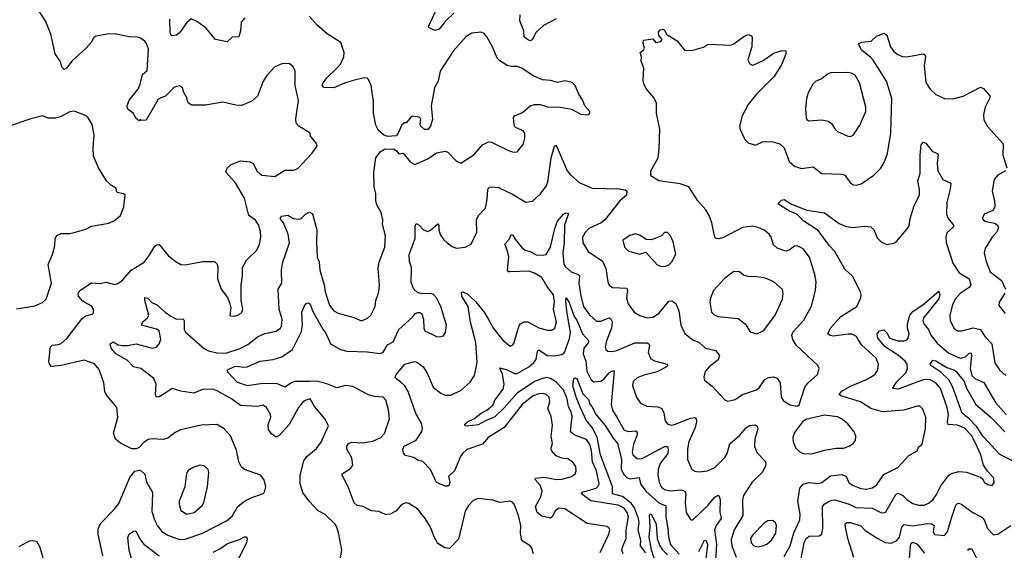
# Model space of a CAD drawing. Extents: x 1771496 to 1971148, y 471553 to 643630.
# Tile 228 of 256: x 1803308 to 1810130, y 607034 to 610712. Entities that reach past the tile are written whole.
import ezdxf

# ---------------------------------------------------------------- set-up
doc = ezdxf.new("R2010")
doc.units = 0

msp = doc.modelspace()

# ---------------------------------------------------------------- linework, layer by layer
at = {"layer": '0CON10XD'}
for points in [[(1803884.5, 606995), (1803851.5, 607145), (1803851.9, 607185), (1803872.5, 607225), (1803962.4, 607317.6), (1803995, 607358.8), (1804070.3, 607539.7), (1804105, 607583.3), (1804135, 607590), (1804150, 607585), (1804175, 607562.5), (1804186.8, 607506.8), (1804226.7, 607435), (1804224, 607304), (1804241.8, 607245), (1804262.6, 607202.6), (1804291.9, 607165), (1804335, 607138.9), (1804415, 607109.6), (1804455, 607110.8), (1804569.1, 607150.9), (1804740.9, 607239.1), (1804778.9, 607271.1), (1804817.1, 607335), (1804859.4, 607370.6), (1804905, 607395.8), (1804995, 607426.7), (1805003.9, 607436.1), (1805012.5, 607475), (1805002.5, 607522.5), (1804975, 607554), (1804865, 607593.8), (1804845, 607610), (1804825, 607647.5), (1804808.9, 607728.9), (1804767.8, 607827.8), (1804725, 607875.7), (1804672.5, 607905), (1804565, 607901.9), (1804422, 607868), (1804385, 607850), (1804335, 607810.6), (1804305, 607801.1), (1804225, 607805.6), (1804198.7, 607801.3), (1804167.6, 607782.4), (1804135, 607746.2), (1804115, 607738), (1804085, 607736.7), (1804005.6, 607775.6), (1803971.2, 607805), (1803958, 607845), (1803988.1, 607955), (1803980, 608025), (1803907.1, 608115), (1803898.6, 608135), (1803890.8, 608195), (1803858.1, 608288.1), (1803825, 608327.1), (1803755, 608351.4), (1803595.4, 608314.6), (1803527, 608307), (1803514.4, 608324.4), (1803510, 608345), (1803520.8, 608445), (1803533.3, 608456.7), (1803575, 608459.5), (1803595, 608467.8), (1803635.4, 608505), (1803739.4, 608640.6), (1803765, 608658.6), (1803808.8, 608671.2), (1803819.5, 608680.5), (1803820, 608705), (1803808, 608725), (1803745, 608760), (1803715.7, 608795), (1803712, 608815), (1803723.3, 608835), (1803805, 608887.1), (1803865, 608883.5), (1803905, 608891.9), (1803965, 608876), (1803987, 608883), (1804022.1, 608907.9), (1804080, 608975), (1804169.3, 609030.7), (1804205, 609078), (1804245, 609142), (1804255, 609152), (1804273.9, 609153.9), (1804336.9, 609076.9), (1804385, 609037.5), (1804425, 609016), (1804457.3, 609012.7), (1804575, 609035.8), (1804657.5, 609035), (1804675, 609017.5), (1804681.2, 608995), (1804679.2, 608915), (1804704.3, 608845), (1804747, 608787), (1804762.3, 608752.3), (1804771.2, 608715), (1804762.5, 608665), (1804768.3, 608658.3), (1804795, 608657.5), (1804825, 608666.7), (1804845.7, 608684.3), (1804853.8, 608705), (1804842.5, 608765), (1804842.7, 608872.7), (1804852.3, 608937.7), (1804852.5, 608995), (1804880, 609045), (1804951.4, 609115), (1804970, 609155), (1804978.1, 609205), (1804975.6, 609245), (1804961.1, 609291.1), (1804942.6, 609322.6), (1804895.8, 609355.8), (1804864.5, 609474.5), (1804802.2, 609582.2), (1804736.2, 609655), (1804745.9, 609684.1), (1804771.7, 609708.3), (1804837, 609733), (1804905, 609726.7), (1804924.2, 609714.2), (1804952.6, 609662.6), (1804984.5, 609634.5), (1805075, 609625.6), (1805145, 609668), (1805205, 609668.8), (1805235, 609680), (1805332, 609785), (1805368.8, 609835), (1805363.8, 609855), (1805322.5, 609905), (1805320, 609925), (1805241.4, 609975), (1805224.1, 609995.9), (1805221.4, 610025), (1805239.1, 610150.9), (1805216.2, 610256.2), (1805216.5, 610355), (1805202.5, 610385), (1805175, 610408), (1805125, 610406.2), (1805075, 610386), (1805020, 610325), (1804995, 610286.7), (1804955, 610182.9), (1804915, 610147.1), (1804845, 610117.5), (1804805, 610119.1), (1804715, 610141.4), (1804595, 610120.5), (1804498.8, 610118.8), (1804474.2, 610135), (1804464.2, 610175), (1804445, 610207.5), (1804435, 610240), (1804415, 610253.3), (1804395, 610250), (1804375, 610241.2), (1804317.2, 610182.8), (1804285, 610170.8), (1804265, 610155.7), (1804185, 610016.7), (1804152.5, 610012.5), (1804145, 610017.5), (1804135, 610010), (1804115, 610027.5), (1804094.5, 610064.5), (1804055.7, 610095), (1804051.2, 610115), (1804065.6, 610155), (1804124.4, 610225), (1804140.5, 610255), (1804157.9, 610332.1), (1804190.9, 610359.1), (1804199.4, 610509.4), (1804187.1, 610547.1), (1804174.2, 610564.2), (1804145, 610584.2), (1804125, 610590), (1804065, 610594.2), (1803965, 610613.8), (1803915, 610612), (1803835, 610597.5), (1803821.1, 610588.9), (1803803.6, 610555), (1803768.4, 610515), (1803672.2, 610427.8), (1803632.9, 610375), (1803615, 610367.1), (1803601.9, 610381.9), (1803588.5, 610425), (1803554.4, 610475), (1803522.6, 610612.6), (1803486.4, 610705), (1803419.5, 610805)], [(1806315, 610758.1), (1806257.9, 610702.1), (1806214.5, 610645.5), (1806185, 610637.8), (1806143.8, 610655), (1806139.2, 610665), (1806199.4, 610795)], [(1804867.5, 610725), (1804841.2, 610695), (1804837.5, 610635), (1804825.5, 610594.5), (1804778.9, 610591.1), (1804745, 610558.6), (1804665, 610573.8), (1804596.2, 610656.2), (1804535, 610700.6), (1804495, 610718), (1804465, 610692.5), (1804415, 610620.8), (1804395, 610606), (1804365, 610600), (1804355, 610607.5), (1804349.2, 610625), (1804348.6, 610715)], [(1806543.4, 610593.4), (1806525.5, 610615.5), (1806505, 610625.7), (1806441.4, 610618.6), (1806400, 610595), (1806310, 610495), (1806221.9, 610355), (1806206.2, 610285), (1806180.7, 610239.3), (1806159.2, 610115), (1806168.3, 610021.7), (1806153.8, 609975), (1806135, 609950.8), (1806111.7, 609951.7), (1806087.5, 609975), (1806082.5, 609985), (1806086, 610025), (1806075, 610037.5), (1806025, 610043.3), (1805985, 609997.5), (1805973.3, 609996.7), (1805955, 609982.5), (1805930, 609925), (1805915, 609907.5), (1805856.4, 609903.6), (1805827.5, 609915), (1805793.3, 609945), (1805775, 609980), (1805758, 610065), (1805759.2, 610145), (1805742.5, 610255), (1805725, 610297.5), (1805715, 610306.2), (1805695, 610309.2), (1805618.5, 610291.5), (1805557.2, 610272.8), (1805485, 610240.6), (1805415, 610242.5), (1805404, 610255), (1805410, 610275), (1805435, 610309.2), (1805505.6, 610375), (1805529.4, 610405), (1805553.1, 610455), (1805555.7, 610485), (1805532, 610555), (1805438.8, 610615), (1805368.8, 610675), (1805316.7, 610735)], [(1807025, 610718.6), (1806937.9, 610672.1), (1806885, 610625.7), (1806857.3, 610572.7), (1806845, 610566.2), (1806825, 610574.2), (1806803.5, 610593.5), (1806800, 610635), (1806772.9, 610705), (1806774.3, 610745)], [(1805511.2, 606875), (1805538.8, 607035), (1805519.2, 607145), (1805505.8, 607195), (1805494, 607215), (1805425, 607282), (1805375, 607308.6), (1805314.3, 607375), (1805268.9, 607435), (1805250.5, 607495), (1805250, 607555), (1805275.3, 607654.7), (1805298.1, 607685), (1805365, 607739.2), (1805395.4, 607784.6), (1805446.6, 607896.6), (1805425, 607944), (1805350.9, 608030.9), (1805320, 608085), (1805285, 608073.1), (1805265, 608057.1), (1805240, 608025), (1805174.7, 607905.3), (1805105, 607829.2), (1805085, 607818.6), (1805051.7, 607841.7), (1805032.4, 607872.4), (1805030, 607905), (1805046.9, 607955), (1805045.7, 607975), (1805018.8, 608025), (1804995, 608040), (1804955, 608030.8), (1804837, 608037), (1804775.6, 608085), (1804675, 608140), (1804645, 608150.3), (1804575, 608147.7), (1804515, 608123.6), (1804425, 608137.2), (1804365, 608155.6), (1804315, 608122.5), (1804275, 608097.5), (1804254.5, 608094.5), (1804248.1, 608115), (1804252.7, 608185), (1804236, 608226), (1804148, 608295), (1804095, 608305.6), (1804052, 608352), (1803972.7, 608395), (1803940.5, 608435), (1803934.4, 608465), (1803955, 608479.1), (1803989.3, 608459.3), (1804016.7, 608453.3), (1804055, 608452.9), (1804115, 608464.4), (1804225.3, 608434.7), (1804255, 608441.9), (1804275, 608464.2), (1804285.3, 608494.7), (1804274.4, 608555), (1804256.3, 608566.3), (1804152.5, 608595), (1804158, 608615), (1804194.2, 608645), (1804201.4, 608665), (1804174.3, 608765.7), (1804175, 608787.5), (1804195, 608782.5), (1804225, 608750), (1804255, 608737.1), (1804315, 608684.4), (1804355, 608658.2), (1804395, 608635.6), (1804439.4, 608639.4), (1804446.7, 608625), (1804447.5, 608565), (1804456.2, 608545), (1804585, 608432.1), (1804616.9, 608416.9), (1804673.7, 608403.7), (1804735, 608400), (1804835, 608432.1), (1804888.9, 608461.1), (1804955, 608513.1), (1805005, 608536.7), (1805085, 608554.2), (1805115, 608574), (1805122.1, 608587.9), (1805126.2, 608635), (1805105.2, 608705), (1805098.9, 608845), (1805123.2, 608886.8), (1805120.8, 608975), (1805128.8, 609025), (1805177.5, 609165), (1805168.5, 609225), (1805134.7, 609305), (1805112.7, 609335), (1805120.5, 609350.5), (1805165, 609357.1), (1805205, 609334.5), (1805241.2, 609328.8), (1805255, 609332), (1805287, 609363), (1805315, 609378), (1805336.4, 609366.4), (1805367.5, 609255), (1805363.9, 609166.1), (1805369.6, 609065), (1805382.8, 609032.8), (1805388.2, 608975), (1805417.8, 608875), (1805424.2, 608825), (1805455, 608733.1), (1805484.4, 608695), (1805515, 608678.5), (1805615, 608650), (1805675, 608624.2), (1805717, 608643), (1805741.4, 608665), (1805771.5, 608725), (1805775.6, 608765), (1805795.8, 608825), (1805800, 608875), (1805790.4, 608985), (1805795.5, 609024.5), (1805812.2, 609067.8), (1805838.1, 609135), (1805843.3, 609215), (1805822.3, 609292.3), (1805823.5, 609325), (1805812.2, 609375), (1805784.5, 609424.5), (1805775.6, 609455), (1805775.6, 609505), (1805764.2, 609555.8), (1805762, 609655), (1805775.8, 609755), (1805805, 609796.2), (1805835.6, 609814.4), (1805897.2, 609817.2), (1805915.9, 609805.9), (1805935, 609782), (1805965, 609787.5), (1806016.2, 609725), (1806045, 609708), (1806135, 609748), (1806195, 609790), (1806255, 609801.2), (1806275, 609793.3), (1806335, 609732.5), (1806365, 609717.5), (1806455, 609776.2), (1806515, 609844.2), (1806555, 609865.7), (1806576.2, 609863.8), (1806693.6, 609806.4), (1806730, 609795), (1806754.3, 609795.7), (1806795, 609846.7), (1806807.3, 609892.7), (1806806.9, 609925), (1806795, 609942.9), (1806744, 609965), (1806734.4, 609984.4), (1806728, 610035), (1806736.7, 610045), (1806790.5, 610069.5), (1806845, 610115.7), (1806875, 610124.4), (1806914.2, 610124.2), (1806965, 610109.2), (1807055, 610106), (1807131.7, 610091.7), (1807195, 610056.2), (1807245, 610053.8), (1807257.5, 610065), (1807257.5, 610075), (1807223.9, 610113.9), (1807207.7, 610157.7), (1807182.5, 610195), (1807156.7, 610255), (1807135, 610277.5), (1807085, 610288), (1807035, 610276), (1806985, 610291.2), (1806930, 610295), (1806865, 610324), (1806787.1, 610377.1), (1806755, 610386.9), (1806715, 610386.7), (1806685, 610394.5), (1806635, 610426.9), (1806616.6, 610446.6), (1806583, 610523), (1806543.4, 610593.4)], [(1806852.9, 607052.9), (1806845, 607065.7), (1806796, 607095), (1806785, 607110), (1806777.1, 607155), (1806780, 607205), (1806762.7, 607275), (1806735, 607348.8), (1806724.3, 607364.3), (1806705, 607374), (1806635, 607366), (1806585, 607382), (1806485, 607394.2), (1806449.7, 607380.3), (1806416.2, 607343.8), (1806394.5, 607305), (1806347.9, 607112.1), (1806285, 607046.7), (1806252.3, 607052.3), (1806205, 607081.2), (1806178.3, 607128.3), (1806153.6, 607195), (1806116.4, 607255), (1806065, 607320.8), (1806005, 607358), (1805985, 607363.8), (1805965, 607356), (1805945, 607342), (1805914.2, 607305), (1805875, 607285.6), (1805843.2, 607283.2), (1805795, 607302), (1805745, 607308.8), (1805727.3, 607317.3), (1805688.3, 607338.3), (1805645, 607345.7), (1805625, 607362.5), (1805584.5, 607475), (1805542, 607555), (1805542, 607565), (1805599.3, 607600.7), (1805615.8, 607625), (1805609.4, 607675), (1805573.6, 607735), (1805573.6, 607755), (1805584.7, 607775.3), (1805607.4, 607782.6), (1805685, 607777.9), (1805755, 607791.1), (1805808.8, 607815), (1805835, 607844.2), (1805870, 607945), (1805863.1, 608006.9), (1805845, 608074.3), (1805825, 608094.5), (1805765, 608099.6), (1805725, 608111.3), (1805615, 608170.6), (1805565, 608176.4), (1805505, 608159.6), (1805435, 608188.9), (1805365, 608207.6), (1805315, 608204.4), (1805215, 608203.9), (1805190, 608195), (1805145, 608165.7), (1805095, 608187.5), (1804995, 608191.1), (1804884.7, 608174.7), (1804815, 608200), (1804749.5, 608269.5), (1804746.7, 608285), (1804795, 608308.4), (1804815, 608310.9), (1804855, 608303.1), (1804883.1, 608306.9), (1804974.6, 608345.4), (1805065, 608356.9), (1805125, 608375.9), (1805197.8, 608425), (1805259.5, 608550.5), (1805266.3, 608596.3), (1805262.2, 608685), (1805280.2, 608729.8), (1805295, 608747.1), (1805308.9, 608748.9), (1805320, 608740), (1805337.5, 608695), (1805407.9, 608567.9), (1805428.2, 608538.2), (1805461.1, 608465), (1805530, 608425), (1805574.3, 608414.3), (1805715, 608410.9), (1805805, 608398.5), (1805825, 608406.9), (1805855, 608458.6), (1805895, 608478.6), (1805935, 608564.3), (1806029.5, 608650.5), (1806047.5, 608675), (1806065, 608683.3), (1806083, 608683), (1806093.6, 608673.6), (1806105.7, 608635.7), (1806106.9, 608575), (1806115.8, 608555), (1806195, 608515.7), (1806217.3, 608512.7), (1806245, 608521.2), (1806257, 608543), (1806264, 608595), (1806226.2, 608725), (1806195.8, 608785), (1806175, 608808), (1806155, 608814), (1806095, 608811.9), (1806065, 608822.2), (1806037.8, 608845), (1806020.8, 608890.8), (1806022.5, 608975), (1806023.3, 608995), (1806008.2, 609035), (1806006.7, 609085), (1806048.1, 609195), (1806048.9, 609281.1), (1806055, 609298.8), (1806075, 609287.1), (1806105.3, 609255.3), (1806135, 609244.5), (1806155, 609252.2), (1806205, 609298), (1806212.5, 609285), (1806212.1, 609255), (1806222, 609222), (1806246.3, 609186.3), (1806269.2, 609165), (1806305, 609139.4), (1806335, 609128.6), (1806395, 609136), (1806435, 609156.2), (1806475, 609238.8), (1806473.6, 609325), (1806486.7, 609355), (1806534.6, 609405), (1806546.8, 609465), (1806550.9, 609535), (1806559.6, 609550.4), (1806575, 609554.4), (1806625, 609549.4), (1806723.1, 609503.1), (1806815, 609447.1), (1806861.2, 609455), (1806915, 609505.8), (1806955, 609558.8), (1806966.7, 609585), (1806990, 609755), (1807013.1, 609835), (1807025, 609843.3), (1807101.5, 609665), (1807125, 609636.7), (1807185, 609584.3), (1807274.6, 609544.6), (1807459.7, 609539.7), (1807502.5, 609532.5), (1807513.3, 609525), (1807512, 609495), (1807465, 609455.7), (1807361.8, 609325), (1807335.6, 609304.4), (1807250.8, 609265), (1807225, 609238), (1807208.1, 609205), (1807210.6, 609165), (1807247.1, 609105), (1807345, 609038.9), (1807368.3, 608988.3), (1807382.5, 608895), (1807392.7, 608872.7), (1807415, 608856.2), (1807515, 608851.2), (1807519.5, 608835), (1807512.3, 608785), (1807522.7, 608742.7), (1807565, 608685.8), (1807605, 608660.8), (1807655, 608645.8), (1807695, 608650.8), (1807735, 608675.8), (1807805, 608760.8), (1807825, 608764.3), (1807852.9, 608745), (1807873.8, 608695), (1807887.8, 608595), (1807916.6, 608536.6), (1807972.7, 608492.7), (1808014.7, 608474.7), (1808060, 608435), (1808128.7, 608418.7), (1808155.8, 608385), (1808147.5, 608355), (1808084, 608305), (1808057.3, 608272.7), (1808048.8, 608235), (1808053, 608213), (1808105, 608172), (1808195.7, 608075.7), (1808215, 608068), (1808235, 608071.4), (1808265, 608080), (1808315, 608113.6), (1808413.7, 608146.3), (1808430.2, 608159.8), (1808471.2, 608218.8), (1808495, 608231.5), (1808527.4, 608237.4), (1808555, 608227.1), (1808577.1, 608195), (1808584.3, 608095), (1808600.2, 608070.2), (1808645, 608042.5), (1808695, 608034), (1808707.3, 608042.7), (1808748.1, 608165), (1808768.3, 608191.7), (1808835, 608253.3), (1808846.2, 608295), (1808836.7, 608315), (1808687.8, 608455), (1808663.9, 608495), (1808658.5, 608525), (1808664.1, 608545.9), (1808740.8, 608629.2), (1808793.8, 608726.2), (1808822.2, 608835), (1808825.6, 608895), (1808816.7, 608946.7), (1808779.1, 609065), (1808735, 609122.9), (1808695, 609144), (1808675, 609141.2), (1808640, 609115), (1808615, 609108.6), (1808555, 609129.2), (1808531.7, 609151.7), (1808515, 609203.8), (1808501.1, 609225), (1808465, 609253.8), (1808425, 609272.5), (1808385, 609280), (1808315, 609272.5), (1808185, 609203.3), (1808155, 609193.1), (1808133.3, 609195), (1808124, 609205), (1808104.2, 609305), (1808084, 609355), (1808062, 609395), (1808005.6, 609455.6), (1807945, 609553.3), (1807885, 609573.8), (1807735, 609596.2), (1807679.5, 609629.5), (1807680, 609665), (1807730.8, 609755), (1807738, 609818), (1807744.1, 609954.1), (1807718.8, 610065), (1807718.8, 610135), (1807700.5, 610170.5), (1807647.5, 610235), (1807632.5, 610265), (1807626.4, 610296.4), (1807631.2, 610375), (1807613.8, 610425), (1807616.7, 610455), (1807607.5, 610485), (1807629.7, 610500.3), (1807637.5, 610515), (1807626.4, 610546.4), (1807630.8, 610569.2), (1807695, 610580), (1807715, 610553.8), (1807749.1, 610560.9), (1807758, 610575), (1807735, 610602.5), (1807733.8, 610626.2), (1807745, 610642.5), (1807765, 610647.5), (1807773, 610643), (1807790.5, 610610.5), (1807863.3, 610565), (1807915, 610500), (1807965, 610497.5), (1808045, 610522.5), (1808078.3, 610541.7), (1808235, 610536.7), (1808255, 610543.8), (1808325, 610596), (1808355, 610610), (1808373.6, 610603.6), (1808383, 610593), (1808380, 610525), (1808353.3, 610435), (1808367, 610407), (1808385, 610397.5), (1808395, 610400), (1808455, 610426.7), (1808495.8, 610454.2), (1808530.5, 610479.5), (1808590.7, 610499.3), (1808615.9, 610495.9), (1808616.7, 610475), (1808588.8, 610405), (1808535, 610318), (1808413.6, 610196.4), (1808355.5, 610124.5), (1808312.9, 610045), (1808295.7, 609975), (1808300.3, 609950.3), (1808331.3, 609881.3), (1808355, 609858), (1808405, 609842.5), (1808453.3, 609865), (1808481.7, 609868.3), (1808525, 609864.6), (1808575, 609850.9), (1808604.6, 609825), (1808638.3, 609728.3), (1808675, 609695.7), (1808725, 609680), (1808805, 609692), (1808865.5, 609645.5), (1809005, 609642.5), (1809025, 609634.2), (1809055, 609592.5), (1809065, 609578.8), (1809085, 609568), (1809105, 609566), (1809137.5, 609575), (1809226.7, 609635), (1809275, 609683.3), (1809297.9, 609722.1), (1809319.4, 609785), (1809343.3, 609925), (1809349.6, 610165), (1809313.6, 610285), (1809222, 610432), (1809203.2, 610453.2), (1809140.4, 610500.4), (1809120, 610545), (1809143.1, 610556.9), (1809207.8, 610562.2), (1809245, 610598.8), (1809298.3, 610618.3), (1809315.5, 610605.5), (1809340.8, 610525), (1809365, 610491.2), (1809390.9, 610470.9), (1809425, 610457.5), (1809455, 610454.3), (1809566.6, 610476.6), (1809579.7, 610469.7), (1809584.3, 610455), (1809573.8, 610393.8), (1809585, 610277.5), (1809615, 610231.2), (1809655, 610193.8), (1809715, 610166.2), (1809775, 610164), (1809845, 610181.4), (1809965, 610244.3), (1809985, 610235.7), (1810030, 610185), (1810031.2, 610175), (1809996.9, 610105), (1809986.7, 610055), (1809987, 610017), (1810012.6, 609972.6), (1810122.7, 609852.7), (1810118.5, 609775), (1810147.1, 609685)], [(1809065, 609902.2), (1809084, 609915), (1809128.5, 609981.5), (1809171.1, 610075), (1809170.5, 610105), (1809125.6, 610275), (1809096.5, 610326.5), (1809070.9, 610340.9), (1809045, 610346.7), (1808925, 610343.1), (1808904, 610335), (1808865, 610302.9), (1808823.3, 610286.7), (1808804.2, 610265), (1808770, 610205), (1808758.1, 610165), (1808752.9, 610095), (1808755.8, 610035), (1808761.1, 610021.1), (1808775, 610010.8), (1808865, 610016.9), (1808908.7, 610008.7), (1808932.1, 609992.1), (1808955.5, 609955.5), (1808975, 609937.5), (1809045, 609904.2), (1809065, 609902.2)], [(1803285, 608708.6), (1803412.1, 608727.9), (1803465, 608750.9), (1803491.8, 608775), (1803527.1, 608885), (1803504.4, 609015), (1803535.7, 609085), (1803550.9, 609145), (1803553.5, 609195), (1803564.6, 609215.4), (1803595, 609230.8), (1803655, 609230), (1803685, 609236), (1803765, 609261.2), (1803805, 609281.2), (1803925, 609301.2), (1803965, 609320), (1804006.2, 609355), (1804030, 609415), (1804037.5, 609495), (1804025.8, 609505.8), (1803983.9, 609513.9), (1803973.3, 609545), (1803943.2, 609563.2), (1803909.2, 609595), (1803854.5, 609684.5), (1803820, 609765), (1803815.6, 609825), (1803822.5, 609915), (1803810.8, 609985), (1803783, 610033), (1803768.8, 610045), (1803685, 610078.6), (1803655, 610074.2), (1803595, 610040.6), (1803555, 610028.6), (1803505, 610030), (1803465.3, 610045.3), (1803385, 610026), (1803221, 609969)], [(1808605, 606990), (1808645, 607064.3), (1808670.7, 607155), (1808712.5, 607245), (1808715.5, 607285), (1808698.2, 607375), (1808711.9, 607465), (1808736.7, 607493.3), (1808775, 607504.5), (1808845, 607496.4), (1808866.5, 607503.5), (1808925, 607551.2), (1809005, 607560.4), (1809034.4, 607545), (1809051.9, 607505), (1809078.6, 607485), (1809135, 607462.4), (1809175, 607458.9), (1809215, 607467.9), (1809245, 607486.5), (1809295, 607560.6), (1809345.4, 607584.6), (1809392, 607608), (1809468.9, 607691.1), (1809525.9, 607724.1), (1809535, 607750), (1809561.2, 607768.8), (1809584.3, 607875), (1809585, 607957.5), (1809565, 608013.3), (1809545, 608033.8), (1809525, 608034), (1809434.6, 608005.4), (1809285, 607994.5), (1809205, 608017.8), (1809132.7, 608062.7), (1808996.7, 608105), (1808984.5, 608114.5), (1809005, 608137.9), (1809065, 608172.5), (1809175, 608218.2), (1809215, 608241.1), (1809235, 608255.7), (1809254.5, 608285), (1809258.9, 608325), (1809241.9, 608365), (1809142.9, 608455), (1809117.8, 608495), (1809106, 608516), (1809075, 608531.2), (1809047, 608533), (1808945, 608517.5), (1808922.1, 608522.1), (1808906.2, 608535), (1808925, 608574), (1808997.1, 608655), (1809107, 608723), (1809135.4, 608784.6), (1809138.5, 608805), (1809133.5, 608825), (1809076.9, 608935), (1809025, 608981.9), (1808956.2, 609106.2), (1808919.5, 609145), (1808840.2, 609250.2), (1808740, 609315), (1808691.2, 609365), (1808642.5, 609385), (1808560, 609435), (1808585, 609460), (1808605, 609466), (1808655, 609434), (1808762.1, 609392.1), (1808884.5, 609374.5), (1808985, 609299.5), (1809035, 609278.5), (1809075, 609272.2), (1809165, 609282), (1809205.9, 609275.9), (1809225, 609257.5), (1809249.3, 609199.3), (1809279.5, 609169.5), (1809315, 609153.8), (1809365, 609163.3), (1809385, 609177.5), (1809466.2, 609275), (1809473.8, 609295), (1809474.3, 609325.7), (1809505.7, 609425), (1809541.4, 609495), (1809542.9, 609535), (1809531.4, 609595), (1809546.5, 609645), (1809546.8, 609773.2), (1809554, 609845), (1809567, 609863), (1809585, 609856.7), (1809629.7, 609799.7), (1809664.2, 609784.2), (1809671.2, 609775), (1809664, 609715), (1809669.2, 609665), (1809703.8, 609605), (1809758.6, 609578.6), (1809755, 609537.5), (1809732.5, 609445), (1809730, 609365), (1809741.1, 609335), (1809779.2, 609285), (1809776, 609275), (1809731.9, 609235), (1809724.5, 609205), (1809727.8, 609167.8), (1809772.2, 609025), (1809817.8, 608957.8), (1809885.8, 608915.8), (1809898.5, 608875), (1809887.1, 608855), (1809823.1, 608815), (1809789.5, 608775), (1809770, 608735), (1809751.4, 608665), (1809754.1, 608625.9), (1809780, 608575), (1809806.4, 608556.4), (1809835, 608554.5), (1809914.6, 608575.4), (1809965, 608564.5), (1809995, 608516.9), (1810043.5, 608465), (1810063.9, 608333.9), (1810095.6, 608285), (1810141.2, 608245)], [(1810138.8, 609665), (1810084.7, 609635.3), (1810058.5, 609605), (1810045.6, 609525), (1810061.9, 609455), (1810064.2, 609415.8), (1810050.5, 609389.5), (1809990, 609365), (1809976.2, 609335), (1809993.3, 609315), (1810065, 609301.2), (1810081.2, 609291.2), (1810090, 609275), (1810081.4, 609245), (1810044.7, 609205.3), (1809998, 609125), (1809990, 609095), (1810003.3, 609035), (1810032.7, 608965), (1810110.4, 608905), (1810137.7, 608845)], [(1807330.4, 607019.6), (1807390.4, 607145), (1807395.4, 607175), (1807388.9, 607188.9), (1807375, 607198.1), (1807240.2, 607220.2), (1807085, 607320.5), (1807045, 607325.7), (1807021.1, 607308.9), (1806998, 607265), (1806985, 607256), (1806925, 607270), (1806892.2, 607295), (1806882.6, 607337.4), (1806919.1, 607405), (1806928.8, 607445), (1806913.3, 607485), (1806879.2, 607525), (1806882.5, 607535), (1806945, 607541.2), (1807025, 607524.5), (1807065, 607526.4), (1807130, 607545), (1807157, 607563), (1807164.3, 607585), (1807161.4, 607615), (1807141.2, 607645), (1807105, 607668.1), (1807065, 607671.9), (1807025, 607688.1), (1806992.1, 607725), (1806990.4, 607745), (1806999.8, 607775), (1806991.1, 607825), (1807000.2, 607900.2), (1806990, 607965), (1806967.5, 608015), (1806981.5, 608065), (1806976.5, 608095), (1806955, 608114.6), (1806935, 608120.7), (1806905, 608119.1), (1806865, 608104.1), (1806790, 608045), (1806705, 607937.9), (1806664.8, 607885.2), (1806552.5, 607815), (1806515, 607770.9), (1806406.8, 607733.2), (1806375.3, 607704.7), (1806361.5, 607685), (1806321.1, 607585), (1806278.2, 607545), (1806287.1, 607502.9), (1806284.2, 607485.8), (1806275, 607478), (1806255, 607478), (1806196.2, 607505), (1806153.2, 607593.2), (1806100.3, 607650.3), (1806065, 607660), (1806037.8, 607677.8), (1805981.5, 607691.5), (1805967.4, 607707.4), (1805962.5, 607735), (1805971.1, 607755), (1806055, 607796.4), (1806093.2, 607856.8), (1806098.5, 607878.5), (1806091.8, 607915), (1806052.5, 607982.5), (1806000.3, 608135), (1805976.7, 608175), (1805949.3, 608199.3), (1805913.5, 608225), (1805909.1, 608235), (1805916.4, 608253.6), (1805975, 608324.4), (1806045, 608343.8), (1806065, 608336.2), (1806104, 608305), (1806131.7, 608261.7), (1806171.9, 608165), (1806225, 608122.9), (1806255, 608110), (1806295, 608108.5), (1806365.9, 608144.1), (1806429.4, 608200.6), (1806458.6, 608245), (1806478.2, 608335), (1806468.7, 608475), (1806431.2, 608615), (1806415.4, 608725), (1806372.2, 608795), (1806369.3, 608820.7), (1806375, 608826.2), (1806405, 608813.1), (1806465, 608758.5), (1806525.4, 608685.4), (1806555, 608634.2), (1806591.1, 608571.1), (1806655, 608491.2), (1806705, 608450), (1806722.5, 608455), (1806731.7, 608468.3), (1806767.4, 608592.6), (1806777.5, 608605), (1806802.4, 608617.6), (1806828.1, 608618.1), (1806905, 608576.9), (1806965, 608559.6), (1806995, 608559.4), (1807015.6, 608575), (1807027.1, 608615), (1807006.2, 608705), (1807012.5, 608755), (1807006.3, 608805), (1806959.3, 608865), (1806925.4, 608925), (1806874.3, 608955), (1806835, 608968.4), (1806703.3, 608963.3), (1806693.8, 608965), (1806687.5, 608975), (1806696.2, 609065), (1806688.3, 609108.3), (1806669.2, 609155), (1806695.5, 609184.5), (1806715, 609223.3), (1806725, 609218.8), (1806739.7, 609189.7), (1806785, 609135.8), (1806810, 609115), (1806845, 609104.4), (1806885, 609081.2), (1806935, 609079.2), (1806955, 609085.4), (1806985.7, 609135), (1807014.6, 609265.4), (1807034.3, 609315), (1807075, 609363.1), (1807095, 609372.9), (1807109.7, 609369.7), (1807082.4, 609287.6), (1807080.4, 609165), (1807071.9, 609095), (1807078, 609018), (1807088.6, 608998.6), (1807128.9, 608965), (1807176.9, 608945), (1807185.3, 608935.3), (1807181.3, 608885), (1807195, 608796), (1807215.2, 608725.2), (1807255, 608665.4), (1807305, 608621.5), (1807335, 608622.7), (1807385, 608643.6), (1807395, 608644.4), (1807406.7, 608635), (1807412.1, 608615), (1807407.3, 608575), (1807372.7, 608485), (1807364.4, 608445), (1807368, 608425), (1807382.5, 608415), (1807415, 608412.5), (1807445, 608418.2), (1807568.8, 608471.2), (1807655, 608471.1), (1807666.2, 608466.2), (1807670.5, 608455), (1807661.8, 608405), (1807681.2, 608361.2), (1807705, 608347.9), (1807793.8, 608325), (1807798, 608315), (1807789.2, 608305), (1807725, 608271.2), (1807632.1, 608247.9), (1807585, 608229.4), (1807558.6, 608205), (1807553.5, 608175), (1807581.4, 608095), (1807610, 608055), (1807653.8, 608033.8), (1807728.6, 608028.6), (1807757.5, 608017.5), (1807771.5, 607985), (1807780.7, 607930.7), (1807797.6, 607907.6), (1807822.1, 607902.1), (1807845, 607905.5), (1807955, 607950.4), (1807984.5, 607954.5), (1807995, 607948), (1807996.9, 607926.9), (1807986.7, 607885), (1807944.6, 607785), (1807934.6, 607735), (1807934, 607664), (1807964.6, 607594.6), (1807985, 607581.9), (1808013, 607577), (1808073.3, 607585), (1808125, 607608.1), (1808192.7, 607677.3), (1808208.5, 607705), (1808226.9, 607773.1), (1808295, 607830.6), (1808343.6, 607886.4), (1808365, 607898.6), (1808404.1, 607904.1), (1808418, 607895), (1808421.9, 607875), (1808400.5, 607805), (1808400, 607755), (1808415, 607712), (1808475, 607648.8), (1808476.9, 607625), (1808454.3, 607575), (1808380, 607505), (1808321.8, 607415), (1808315.5, 607385), (1808317.9, 607275), (1808258.7, 607175), (1808237, 607107), (1808241.6, 607065), (1808272.5, 606987.5)], [(1807755, 609002), (1807785, 609004), (1807805, 609013.8), (1807825.8, 609034.2), (1807853, 609087), (1807835, 609172.5), (1807816.2, 609215), (1807795, 609236.7), (1807775, 609236.2), (1807755, 609213.8), (1807685, 609186.2), (1807648.3, 609188.3), (1807605, 609218.8), (1807575, 609227.5), (1807535, 609216.2), (1807486, 609185), (1807499.1, 609135), (1807525, 609108.1), (1807605, 609087.5), (1807645, 609100), (1807725, 609013.8), (1807755, 609002)], [(1808415, 608533.8), (1808462.7, 608557.3), (1808542.9, 608665), (1808593.3, 608775), (1808597.8, 608815), (1808593, 608843), (1808533.8, 608895), (1808475, 608920.6), (1808415, 608930.6), (1808355, 608931.4), (1808322.1, 608942.1), (1808293.9, 608963.9), (1808255, 608966), (1808192, 608918), (1808115.8, 608835), (1808094, 608785), (1808089.2, 608755), (1808100.8, 608685), (1808117.9, 608667.9), (1808145.7, 608655.7), (1808285, 608641.1), (1808334.3, 608605), (1808369.5, 608549.5), (1808415, 608533.8)], [(1808910.3, 607369.7), (1808935, 607382.3), (1808955, 607383.2), (1809055, 607353.1), (1809100.1, 607330.1), (1809215, 607326), (1809275, 607295.6), (1809295, 607292.9), (1809308.6, 607301.4), (1809379.3, 607420.7), (1809395, 607430.5), (1809427.5, 607415), (1809455.8, 607385), (1809495, 607358.1), (1809535, 607346.5), (1809575, 607347.5), (1809605, 607360), (1809635.5, 607385), (1809660.1, 607419.9), (1809689.8, 607480.2), (1809746.1, 607553.9), (1809765, 607566.2), (1809815, 607580), (1809867.5, 607575), (1809965, 607540), (1809979.3, 607529.3), (1809992.5, 607505), (1810015, 607490), (1810045, 607482.5), (1810060, 607505), (1810056.2, 607535), (1810012.5, 607582.5), (1809984.5, 607624.5), (1809967.5, 607695), (1809942.3, 607752.3), (1809905, 607826.8), (1809855, 607880.8), (1809805, 607901.1), (1809741.8, 607905), (1809736.2, 607925), (1809742.1, 607975), (1809733.5, 608025), (1809687.1, 608155), (1809655, 608195.3), (1809615, 608216.7), (1809575, 608218.8), (1809395, 608150.7), (1809356.2, 608155), (1809385, 608202.5), (1809448, 608265), (1809459.1, 608295), (1809457.2, 608325), (1809443.2, 608345), (1809396.4, 608385), (1809303.5, 608443.5), (1809253.8, 608505), (1809249.2, 608535), (1809265, 608554.4), (1809295, 608561.2), (1809315, 608541.2), (1809335, 608507.8), (1809355, 608498.2), (1809395, 608486.9), (1809435, 608486.2), (1809455, 608493.3), (1809464.4, 608505), (1809471.1, 608535), (1809459.4, 608575), (1809458.4, 608605), (1809475, 608663.8), (1809499.3, 608690.7), (1809564.8, 608735.2), (1809675, 608830), (1809681.9, 608805), (1809675, 608776.9), (1809568.8, 608645), (1809564.5, 608625), (1809572.1, 608605), (1809603.5, 608565), (1809620.8, 608525), (1809665, 608468.8), (1809745, 608400.7), (1809825, 608365.3), (1809861.1, 608375), (1809885, 608398.2), (1809895, 608403.3), (1809899.8, 608399.8), (1809903.1, 608385), (1809894, 608295), (1809905.7, 608245.7), (1809925.9, 608225.9), (1809988.1, 608198.1), (1810067.6, 608057.6), (1810142.7, 607975)], [(1810133.1, 608816.9), (1810094.2, 608755), (1810091.7, 608731.7), (1810136, 608675)], [(1807489.1, 607009.1), (1807480.7, 607035), (1807483.3, 607055), (1807509.2, 607115), (1807509.3, 607175), (1807526, 607265), (1807517, 607295), (1807495.9, 607325), (1807455, 607346.3), (1807265, 607376.8), (1807201.1, 607425), (1807205, 607437.2), (1807301.1, 607465), (1807314.2, 607475.8), (1807322, 607495), (1807304.8, 607585), (1807276.7, 607645), (1807269.8, 607725), (1807258.5, 607768.5), (1807235, 607802.5), (1807155, 607833.3), (1807123.1, 607855), (1807135.3, 607965), (1807128.1, 607995), (1807109.3, 608029.3), (1807102, 608085), (1807075, 608145.3), (1807025, 608200.3), (1806986.7, 608225), (1806955, 608231), (1806915, 608219.7), (1806875, 608204.8), (1806755, 608123), (1806665, 608021.4), (1806600.5, 607959.5), (1806535, 607932.4), (1806485, 607903.6), (1806404.6, 607894.6), (1806395, 607897.5), (1806392.3, 607907.7), (1806411.2, 607925), (1806454.2, 607945.8), (1806505.8, 607985), (1806545.2, 608004.8), (1806587.2, 608042.8), (1806600.7, 608075), (1806657.9, 608152.1), (1806665.3, 608185.3), (1806652.5, 608252.5), (1806635, 608300), (1806685, 608284.7), (1806735, 608260), (1806755, 608259.4), (1806835, 608305.7), (1806869.7, 608335), (1806885, 608355.7), (1806894.7, 608415.3), (1806905, 608424.4), (1806961.4, 608385), (1807007.6, 608382.4), (1807065, 608392.4), (1807082.7, 608405), (1807117.3, 608502.7), (1807124.5, 608545), (1807100.6, 608675), (1807091.4, 608758.6), (1807095, 608783.8), (1807115, 608751.9), (1807149.8, 608655), (1807169.6, 608625), (1807208.2, 608535), (1807249.5, 608489.5), (1807248.1, 608475), (1807216.2, 608435), (1807212.5, 608395), (1807229.2, 608345), (1807236.9, 608275), (1807266.7, 608216.7), (1807285, 608201.8), (1807335, 608206.7), (1807355, 608220), (1807395, 608267.1), (1807415, 608278.2), (1807427.3, 608277.3), (1807404.7, 608045), (1807415.8, 608005), (1807451.8, 607945), (1807496.9, 607866.9), (1807525, 607858), (1807575, 607863.3), (1807586.1, 607856.1), (1807585.4, 607835), (1807560.9, 607769.1), (1807550.3, 607715), (1807555.6, 607695), (1807585, 607670.6), (1807615, 607668.9), (1807775, 607752.5), (1807795, 607754), (1807801.5, 607735), (1807797.9, 607705), (1807746.4, 607635), (1807731.1, 607595), (1807729.6, 607555), (1807739.1, 607505), (1807755, 607470.6), (1807776.2, 607455), (1807815, 607445.3), (1807893.6, 607453.6), (1807915.6, 607445), (1807923.2, 607425), (1807918.5, 607365), (1807925.7, 607295.7), (1807955, 607247.5), (1807965, 607242.5), (1807975, 607246.7), (1808075.6, 607344.4), (1808125, 607401.9), (1808145, 607415.7), (1808155, 607408.8), (1808161.8, 607385), (1808159.1, 607300.9), (1808168.2, 607255), (1808133.2, 607205), (1808121.1, 607175), (1808136.5, 607075), (1808125.2, 606895)], [(1810191.3, 607651.3), (1810098, 607698), (1809982.5, 607822.5), (1809939.2, 607889.2), (1809885, 607948.7), (1809838.7, 607985), (1809769.8, 608169.8), (1809746.4, 608216.4), (1809689.2, 608269.2), (1809620.8, 608315), (1809616, 608325), (1809635, 608352.5), (1809655, 608346.9), (1809730.4, 608300.4), (1809780, 608285), (1809793.1, 608275), (1809851, 608205), (1809868.4, 608158.4), (1809932.6, 608045), (1810037.7, 607955), (1810132.4, 607855)], [(1807645, 607017.3), (1807608.6, 607065), (1807611.5, 607105), (1807591.8, 607175), (1807600.2, 607225), (1807595.1, 607255), (1807568.5, 607328.5), (1807545, 607360.3), (1807485, 607405.9), (1807414.1, 607425), (1807415.2, 607475), (1807331, 607695), (1807309.3, 607819.3), (1807275.1, 607885.1), (1807233.5, 607935), (1807195, 608017.1), (1807162.2, 608095), (1807140, 608175), (1807148.1, 608221.9), (1807155, 608230), (1807168.2, 608225), (1807209.3, 608119.3), (1807249.6, 608079.6), (1807257.1, 608047.1), (1807271.7, 608031.7), (1807302.9, 607972.9), (1807365, 607898.2), (1807420.3, 607810.3), (1807449.7, 607775), (1807477.9, 607665), (1807474.3, 607595), (1807495, 607557.7), (1807515, 607537.8), (1807535, 607529.8), (1807599.2, 607539.2), (1807609.5, 607495), (1807645, 607443.3), (1807735, 607362.5), (1807785, 607342.9), (1807783.5, 607265), (1807799.3, 607185), (1807802.9, 607125), (1807818, 607075), (1807876.7, 607006.7)], [(1808745, 607702.9), (1808805, 607704.4), (1808885, 607728.1), (1808965, 607741.4), (1809015, 607741.4), (1809055, 607755.8), (1809085, 607776), (1809098.6, 607795), (1809101.9, 607825), (1809090.6, 607855), (1809045, 607910), (1809002, 607945), (1808975, 607958.1), (1808885, 607970.6), (1808755, 607940), (1808732, 607925), (1808675, 607851.2), (1808664.3, 607815.7), (1808667.3, 607787.3), (1808684, 607745), (1808714.5, 607714.5), (1808745, 607702.9)], [(1804465, 607284.3), (1804515.7, 607295), (1804572.5, 607345), (1804583.5, 607365), (1804608.1, 607475), (1804617.5, 607575), (1804613.8, 607595), (1804585, 607620), (1804555, 607623.3), (1804515, 607610), (1804475, 607586.7), (1804464.2, 607565.8), (1804451.4, 607475), (1804413.1, 607375), (1804411.9, 607355), (1804425, 607310.8), (1804465, 607284.3)], [(1808722.8, 606977.2), (1808742.8, 607085), (1808755.5, 607114.5), (1808778.5, 607131.5), (1808846.5, 607133.5), (1808864.5, 607145.5), (1808872.2, 607187.8), (1808870.8, 607335), (1808880.6, 607355), (1808910.3, 607369.7)], [(1809086.7, 606983.3), (1809045.4, 607115), (1809026.4, 607205), (1809029.5, 607220.5), (1809042.1, 607227.9), (1809065, 607226.5), (1809134.7, 607204.7), (1809165, 607172.1), (1809254.2, 607115), (1809305, 607088.2), (1809345, 607082.7), (1809385, 607102.2), (1809404.5, 607125), (1809418.9, 607195), (1809435, 607213.2), (1809495, 607202.9), (1809595, 607220.7), (1809628.3, 607218.3), (1809643.8, 607205), (1809637.9, 607165), (1809645, 607144.4), (1809715, 607136.2), (1809736.2, 607163.8), (1809765.8, 607264.2), (1809795, 607347.5), (1809805, 607358.6), (1809815, 607360), (1809835, 607351.9), (1809911.4, 607295), (1809974.7, 607264.7), (1809989.5, 607245), (1810012.5, 607185), (1810055, 607141.9), (1810085, 607146.7), (1810175, 607206)], [(1807734.2, 606885), (1807686.4, 607036.4), (1807668.1, 607125), (1807676, 607196), (1807671.1, 607275), (1807675, 607288), (1807685, 607282), (1807717.9, 607215), (1807723.7, 607115), (1807740.2, 607070.2), (1807759.2, 607039.2), (1807795, 607002.5)], [(1808425, 607058.5), (1808455, 607064.6), (1808483.5, 607076.5), (1808517.8, 607105), (1808546.3, 607153.7), (1808551.5, 607205), (1808544.3, 607225), (1808525, 607241.4), (1808491.7, 607238.3), (1808465, 607221.4), (1808385, 607138.6), (1808370.4, 607115), (1808375, 607086), (1808395, 607065.5), (1808425, 607058.5)], [(1804091.5, 606945), (1804065.2, 607035), (1804057.4, 607122.6), (1804067.1, 607145), (1804095, 607165.7), (1804105, 607169.2), (1804115, 607164), (1804138.2, 607115), (1804167.7, 607077.7), (1804274.5, 606995)], [(1804648.3, 607021.7), (1804695, 607043.1), (1804748.2, 607081.8), (1804831.6, 607108.4), (1804865, 607128.5), (1804878.2, 607128.2), (1804884.5, 607114.5), (1804879.6, 607085), (1804817.6, 606962.4)], [(1803305, 607061.2), (1803375, 607098.8), (1803397.5, 607102.5)], [(1803397.5, 607102.5), (1803425, 607096.7), (1803447.1, 607055), (1803472.7, 606965)], [(1806868.6, 607008.6), (1806852.9, 607052.9)], [(1808014.2, 607025.8), (1808053.5, 607105), (1808065, 607100.4), (1808072.2, 607075), (1808061.1, 606975)], [(1809473.9, 606975), (1809480.3, 607065), (1809485, 607082.5), (1809495, 607091.5), (1809525, 607075.6), (1809576.7, 607015)], [(1809876.9, 607033.1), (1809885, 607044.2), (1809904.3, 607044.3), (1809942.9, 606965)]]:
    msp.add_lwpolyline(points, dxfattribs=at)

doc.saveas('drawing.dxf')
